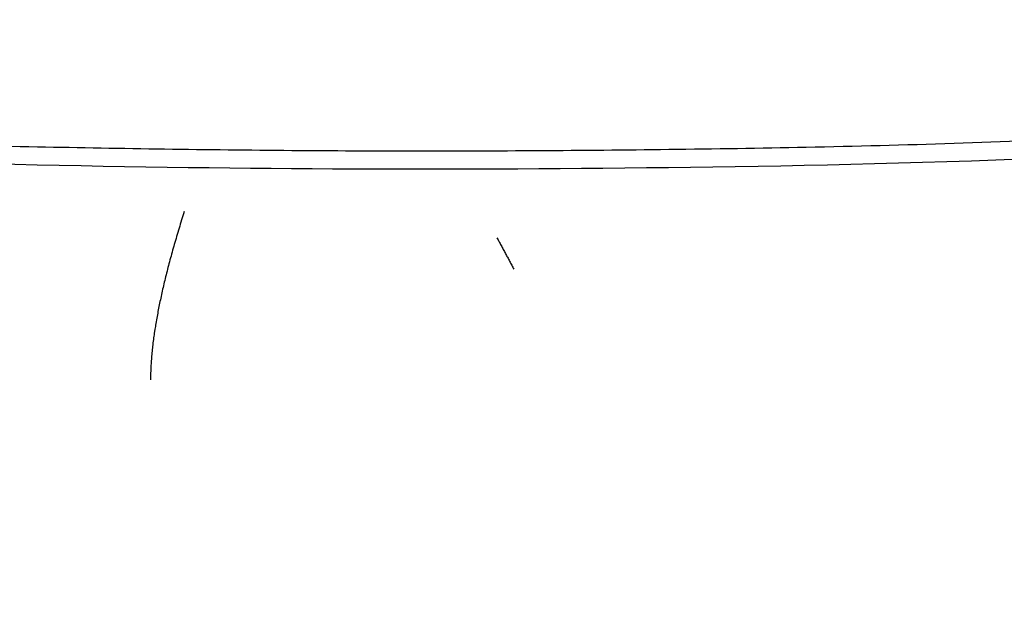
# Model space of a CAD drawing. Header units: millimetres. Extents: x 1225 to 3243, y -459 to 536.
# Tile 14 of 26: x 2205 to 2478, y 204 to 370. Entities that reach past the tile are written whole.
import ezdxf

# ---------------------------------------------------------------- set-up
doc = ezdxf.new("R2010")
doc.units = ezdxf.units.MM
doc.header["$MEASUREMENT"] = 0
doc.layers.add('Swipe - Sofa 2 seater', color=18, linetype='Continuous', true_color=0x000000)

msp = doc.modelspace()

# ---------------------------------------------------------------- linework, layer by layer
at = {"layer": 'Swipe - Sofa 2 seater'}
for points, knots in [([(1899.21, 214.41), (1901.26, 221.06), (1888.54, 240.92), (1890.59, 277.75), (1891.38, 298.6), (1887.3, 314.05), (1882.35, 322.44), (1859.16, 339.76), (1888.77, 355.49), (1971.37, 388.82), (2126.86, 394.14), (2372.5, 397.95), (2540.47, 368.2), (2647.82, 324.24), (2604, 314.86), (2599.88, 299.41), (2600.62, 278.56), (2588.03, 250.86), (2588.57, 219.34), (2580.34, 205.59), (2579.49, 203.97)], [-17.310701, -17.310701, -17.310701, -17.310701, 37.324996, 76.472112, 115.619228, 154.766344, 193.91346, 233.060576, 272.207692, 311.354808, 349.726714, 353.365441, 391.737348, 470.031579, 548.325811, 587.472927, 626.620043, 665.767159, 695.310412, 697.970774, 697.970774, 697.970774, 697.970774]), ([(1905.38, 342.35), (1924.58, 341.93), (1965.12, 341), (2023.99, 339.53), (2079.56, 338.02), (2127.87, 336.68), (2170.64, 335.52), (2220.93, 334.36), (2268.44, 333.64), (2314.63, 333.45), (2349.36, 333.55), (2385.45, 333.88), (2437.34, 334.7), (2503.45, 336.76), (2556.83, 339.93), (2582.96, 341.92)], [17.176153, 17.176153, 17.176153, 17.176153, 74.79263, 138.821754, 193.834382, 241.577172, 283.79665, 322.204937, 392.472877, 426.356319, 460.752628, 496.662174, 534.644214, 616.445663, 695.06224, 695.06224, 695.06224, 695.06224]), ([(1897.56, 337.52), (2035.34, 334.54), (2201.19, 328.99), (2361.58, 327.69), (2510, 331.14), (2590.39, 337.48)], [5.214956, 5.214956, 5.214956, 5.214956, 235.259, 470.518, 702.834288, 702.834288, 702.834288, 702.834288])]:
    msp.add_open_spline(points, degree=3, knots=knots, dxfattribs=at)
for points in [[(2250.86, 316.69), (2241.55, 287.44), (2241.55, 270.16)], [(2337.3, 309.47), (2339.63, 305.14), (2341.95, 300.82)]]:
    msp.add_open_spline(points, degree=2, dxfattribs=at)

doc.saveas('drawing.dxf')
